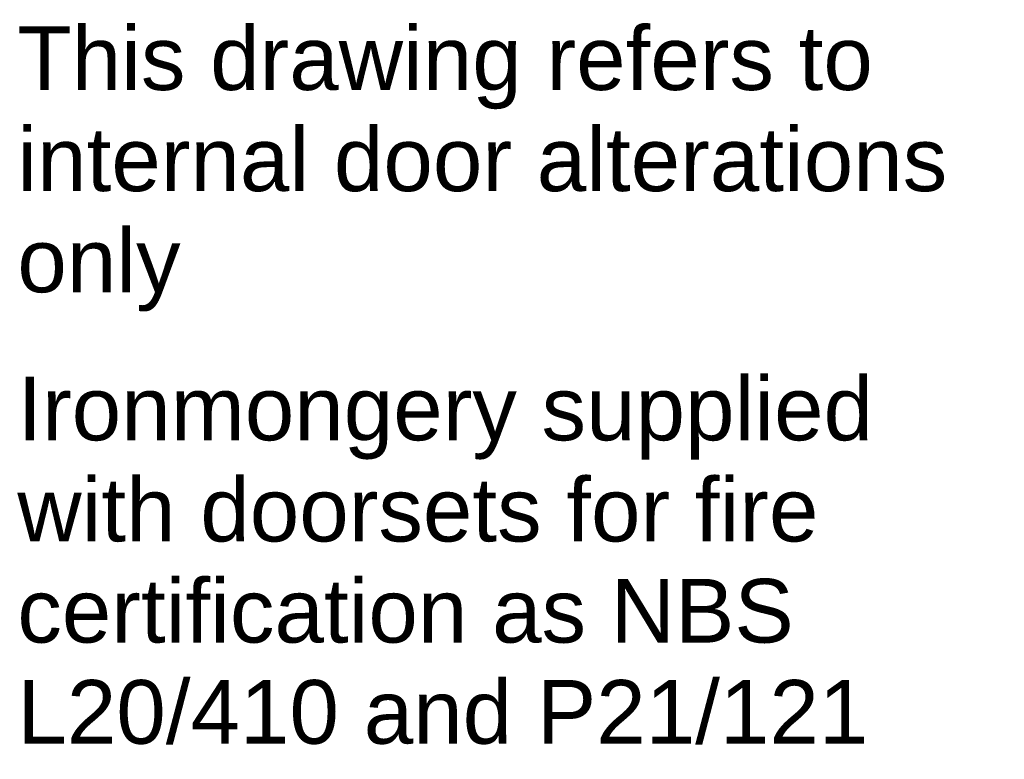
# Model space of a CAD drawing. Header units: millimetres. Extents: x -14859 to 92024, y -10653 to 24175.
# Tile 29 of 29: x 45653 to 92024, y -10653 to 24175. Entities that reach past the tile are written whole.
import ezdxf

# ---------------------------------------------------------------- set-up
doc = ezdxf.new("R2010")
doc.units = ezdxf.units.MM
doc.layers.add('G-ANNO-TEXT', color=231, linetype='Continuous', lineweight=9)
doc.styles.add('Arial_6', font='arial.ttf', dxfattribs={"height": 3000})

msp = doc.modelspace()

# ---------------------------------------------------------------- texts
at = {"layer": 'G-ANNO-TEXT', "color": 7, "lineweight": 18, "char_height": 3000, "attachment_point": 1, "style": 'Arial_6'}
for s, insert, width in [('This drawing refers to ', (45542.3, 23863.8), 51147.662), ('internal door alterations ', (45542.3, 19101.3), 55396.606), ('only ', (45542.3, 14338.8), 10822.781), ('Ironmongery supplied ', (45542.3, 7367.4), 51147.662), ('with doorsets for fire ', (45542.3, 2604.9), 47940.912), ('certification as NBS ', (45542.3, -2157.6), 46417.706), ('L20/410 and P21/121', (45542.3, -6920.1), 49624.456)]:
    msp.add_mtext(s, dxfattribs=dict(at, insert=insert, width=width))

doc.saveas('drawing.dxf')
